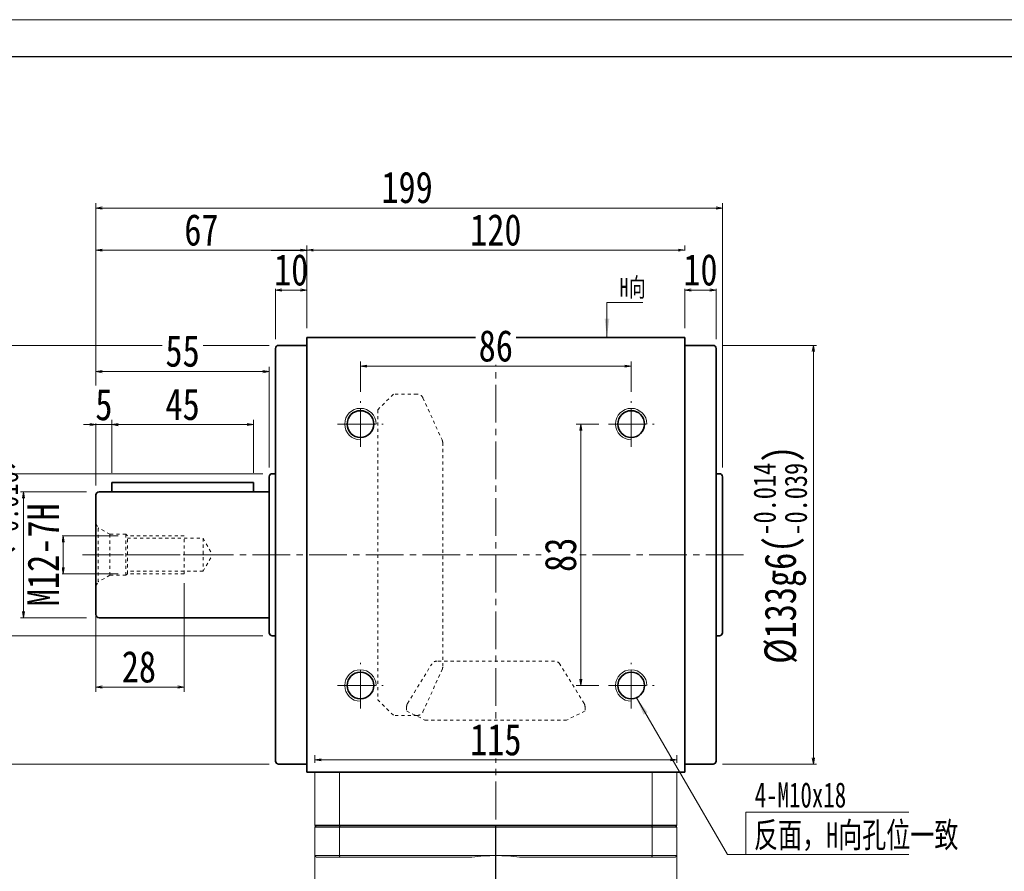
# Model space of a CAD drawing. Header units: millimetres. Extents: x -5 to 990, y 0 to 700.
# Tile 4 of 6: x 153 to 465, y 430 to 700. Entities that reach past the tile are written whole.
import ezdxf

# ---------------------------------------------------------------- set-up
doc = ezdxf.new("R2010")
doc.units = ezdxf.units.MM
for name, pattern in [('CENTER2', [28.575, 19.05, -3.175, 3.175, -3.175]), ('点画线', [18, 12, -2, 2, -2]), ('虚线', [2, 1, -1])]:
    doc.linetypes.add(name, pattern=pattern)
doc.layers.add('3中心线层', color=1, linetype='CENTER2')
for name, color, linetype, lineweight in [('中心线层', 1, '点画线', 18), ('图框_外框线', 7, 'Continuous', 18), ('尺寸线层', 3, 'Continuous', 18), ('粗实线层', 7, 'Continuous', 35)]:
    doc.layers.add(name, color=color, linetype=linetype, lineweight=lineweight)
doc.styles.get("Standard").update_dxf_attribs({"font": 'SimSun.ttf'})
doc.styles.add('宋体', font='SimSun.ttf', dxfattribs={"width": 0.8})
doc.styles.add('标准', font='txt', dxfattribs={"width": 0.667})
doc.dimstyles.new('A水平标注$0', dxfattribs={"dimtxt": 3.5, "dimasz": 2, "dimexe": 1.5, "dimexo": 3, "dimgap": 1.1, "dimtad": 1, "dimtoh": 1, "dimdec": 4, "dimdsep": 46, "dimtxsty": '宋体', "dimblk": 'OPEN', "dimcen": 3, "dimclrd": 3, "dimclre": 3, "dimclrt": 6, "dimadec": 0, "dimazin": 0, "dimtm": 1e-09, "dimtfac": 1, "dimtdec": 4, "dimtix": 1, "dimtmove": 0, "dimatfit": 3, "dimldrblk": 'OPEN', "dimfxl": 1, "dimtfill": 1, "dimtfillclr": 256, "dimlwd": 13, "dimlwe": 13, "dimarcsym": 0})
doc.dimstyles.new('D直径标注φ25', dxfattribs={"dimtxt": 3.5, "dimasz": 2, "dimexe": 1, "dimexo": 3, "dimtad": 1, "dimtoh": 1, "dimdec": 1, "dimdsep": 46, "dimtxsty": '宋体', "dimblk": 'OPEN', "dimcen": 3, "dimclrd": 3, "dimclre": 3, "dimclrt": 130, "dimadec": 0, "dimazin": 0, "dimtm": 1e-09, "dimtfac": 1, "dimtdec": 1, "dimtmove": 0, "dimatfit": 0, "dimldrblk": 'OPEN', "dimfxl": 1, "dimtfill": 1, "dimtfillclr": 256, "dimlwd": 13, "dimlwe": 13, "dimarcsym": 0})
doc.dimstyles.new('螺孔(M8-7H)', dxfattribs={"dimtxt": 3.5, "dimasz": 2, "dimexe": 1.25, "dimexo": 3, "dimtad": 1, "dimtoh": 1, "dimdec": 4, "dimdsep": 46, "dimtxsty": '宋体', "dimblk": 'OPEN', "dimcen": 3, "dimclrd": 3, "dimclre": 3, "dimclrt": 2, "dimadec": 0, "dimazin": 0, "dimtm": 1e-09, "dimtfac": 1, "dimtdec": 4, "dimtmove": 0, "dimatfit": 3, "dimldrblk": 'OPEN', "dimfxl": 1, "dimtfill": 1, "dimtfillclr": 256, "dimlwd": 9, "dimlwe": 9, "dimarcsym": 0})

# ---------------------------------------------------------------- blocks, each defined once
blk = doc.blocks.new('_Open')
at = {"color": 0, "linetype": 'ByBlock', "lineweight": -2}
for p, q in [((-1, 0.17), (0, 0)), ((-1, -0.17), (0, 0)), ((0, 0), (-1, 0))]:
    blk.add_line(p, q, dxfattribs=at)
blk = doc.blocks.new('*D16')
at = {"layer": 'Defpoints', "color": 0, "transparency": 16777216}
for p in [(363.92, 627.1), (243.92, 599.38), (363.92, 599.38)]:
    blk.add_point(p, dxfattribs=at)
at = {"layer": '尺寸线层', "color": 3, "lineweight": 13, "transparency": 16777216}
for p, q in [((243.92, 602.38), (243.92, 628.6)), ((245.92, 627.1), (361.92, 627.1)), ((363.92, 602.38), (363.92, 628.6))]:
    blk.add_line(p, q, dxfattribs=at)
at = {"layer": '尺寸线层', "color": 3, "lineweight": 13, "transparency": 16777216, "xscale": 2, "yscale": 2, "zscale": 2, "rotation": 180}
blk.add_blockref('_Open', (243.92, 627.1), dxfattribs=at)
at = {"layer": '尺寸线层', "color": 3, "lineweight": 13, "transparency": 16777216, "xscale": 2, "yscale": 2, "zscale": 2}
blk.add_blockref('_Open', (363.92, 627.1), dxfattribs=at)
at = {"layer": '尺寸线层', "color": 6, "transparency": 16777216, "insert": (303.92, 633.49), "char_height": 10, "attachment_point": 5, "style": '宋体', "bg_fill": 3, "box_fill_scale": 1.1, "bg_fill_color": 257, "bg_fill_transparency": 0}
blk.add_mtext('120', dxfattribs=at)
blk = doc.blocks.new('*D17')
at = {"layer": 'Defpoints', "color": 0, "transparency": 16777216}
for p in [(233.92, 614.43), (243.92, 599.38), (233.92, 595.88)]:
    blk.add_point(p, dxfattribs=at)
at = {"layer": '尺寸线层', "color": 3, "lineweight": 13, "transparency": 16777216}
for p, q in [((233.92, 598.88), (233.92, 615.93)), ((241.92, 614.43), (235.92, 614.43)), ((243.92, 602.38), (243.92, 615.93))]:
    blk.add_line(p, q, dxfattribs=at)
at = {"layer": '尺寸线层', "color": 3, "lineweight": 13, "transparency": 16777216, "xscale": 2, "yscale": 2, "zscale": 2, "rotation": 180}
blk.add_blockref('_Open', (233.92, 614.43), dxfattribs=at)
at = {"layer": '尺寸线层', "color": 3, "lineweight": 13, "transparency": 16777216, "xscale": 2, "yscale": 2, "zscale": 2}
blk.add_blockref('_Open', (243.92, 614.43), dxfattribs=at)
at = {"layer": '尺寸线层', "color": 6, "transparency": 16777216, "insert": (238.92, 620.81), "char_height": 10, "attachment_point": 5, "style": '宋体', "bg_fill": 3, "box_fill_scale": 1.1, "bg_fill_color": 257, "bg_fill_transparency": 0}
blk.add_mtext('10', dxfattribs=at)
blk = doc.blocks.new('*D18')
at = {"layer": 'Defpoints', "color": 0, "transparency": 16777216}
for p in [(373.92, 614.43), (363.92, 599.38), (373.92, 595.88)]:
    blk.add_point(p, dxfattribs=at)
at = {"layer": '尺寸线层', "color": 3, "lineweight": 13, "transparency": 16777216}
for p, q in [((363.92, 602.38), (363.92, 615.93)), ((365.92, 614.43), (371.92, 614.43)), ((373.92, 598.88), (373.92, 615.93))]:
    blk.add_line(p, q, dxfattribs=at)
at = {"layer": '尺寸线层', "color": 3, "lineweight": 13, "transparency": 16777216, "xscale": 2, "yscale": 2, "zscale": 2, "rotation": 180}
blk.add_blockref('_Open', (363.92, 614.43), dxfattribs=at)
at = {"layer": '尺寸线层', "color": 3, "lineweight": 13, "transparency": 16777216, "xscale": 2, "yscale": 2, "zscale": 2}
blk.add_blockref('_Open', (373.92, 614.43), dxfattribs=at)
at = {"layer": '尺寸线层', "color": 6, "transparency": 16777216, "insert": (368.92, 620.81), "char_height": 10, "attachment_point": 5, "style": '宋体', "bg_fill": 3, "box_fill_scale": 1.1, "bg_fill_color": 257, "bg_fill_transparency": 0}
blk.add_mtext('10', dxfattribs=at)
blk = doc.blocks.new('*D19')
at = {"layer": 'Defpoints', "color": 0}
for p in [(375.92, 640.48), (375.92, 555.13), (176.92, 549.38)]:
    blk.add_point(p, dxfattribs=at)
at = {"layer": '尺寸线层', "color": 3, "lineweight": 13}
for p, q in [((176.92, 552.38), (176.92, 641.98)), ((375.92, 558.13), (375.92, 641.98)), ((178.92, 640.48), (373.92, 640.48))]:
    blk.add_line(p, q, dxfattribs=at)
at = {"layer": '尺寸线层', "color": 3, "lineweight": 13, "xscale": 2, "yscale": 2, "zscale": 2, "rotation": 180}
blk.add_blockref('_Open', (176.92, 640.48), dxfattribs=at)
at = {"layer": '尺寸线层', "color": 3, "lineweight": 13, "xscale": 2, "yscale": 2, "zscale": 2}
blk.add_blockref('_Open', (375.92, 640.48), dxfattribs=at)
at = {"layer": '尺寸线层', "color": 6, "insert": (275.74, 646.98), "char_height": 10, "attachment_point": 5, "style": '宋体', "bg_fill": 3, "box_fill_scale": 1.1, "bg_fill_color": 257, "bg_fill_transparency": 0}
blk.add_mtext('199', dxfattribs=at)
blk = doc.blocks.new('*D20')
at = {"layer": 'Defpoints', "color": 0, "transparency": 16777216}
for p in [(234.92, 596.88), (110.99, 463.88), (234.92, 463.88)]:
    blk.add_point(p, dxfattribs=at)
at = {"layer": '尺寸线层', "color": 3, "lineweight": 13, "transparency": 16777216}
for p, q in [((231.92, 596.88), (109.99, 596.88)), ((110.99, 594.88), (110.99, 465.88)), ((231.92, 463.88), (109.99, 463.88))]:
    blk.add_line(p, q, dxfattribs=at)
at = {"layer": '尺寸线层', "color": 3, "lineweight": 13, "transparency": 16777216, "xscale": 2, "yscale": 2, "zscale": 2}
for p, rotation in [((110.99, 596.88), 89.99999999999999), ((110.99, 463.88), 270)]:
    blk.add_blockref('_Open', p, dxfattribs=dict(at, rotation=rotation))
at = {"layer": '尺寸线层', "color": 130, "transparency": 16777216, "insert": (100.45, 530.38), "char_height": 10, "attachment_point": 5, "rotation": 90, "style": '宋体', "bg_fill": 3, "box_fill_scale": 1.1, "bg_fill_color": 257, "bg_fill_transparency": 0}
blk.add_mtext('{\\A1;\\A1;%%C133g6({\\H0.707107x;\\S-0.014^ -0.039;})}', dxfattribs=at)
blk = doc.blocks.new('*D21')
at = {"layer": 'Defpoints', "color": 0, "transparency": 16777216}
for p in [(176.92, 550.38), (176.92, 510.38)]:
    blk.add_point(p, dxfattribs=at)
at = {"layer": '尺寸线层', "color": 3, "lineweight": 13, "transparency": 16777216}
for p, q in [((173.92, 550.38), (152.91, 550.38)), ((153.91, 512.38), (153.91, 548.38)), ((173.92, 510.38), (152.91, 510.38))]:
    blk.add_line(p, q, dxfattribs=at)
at = {"layer": '尺寸线层', "color": 3, "lineweight": 13, "transparency": 16777216, "xscale": 2, "yscale": 2, "zscale": 2}
for p, rotation in [((153.91, 550.38), 90), ((153.91, 510.38), 270)]:
    blk.add_blockref('_Open', p, dxfattribs=dict(at, rotation=rotation))
at = {"layer": '尺寸线层', "color": 130, "transparency": 16777216, "insert": (143.7, 530.38), "char_height": 10, "attachment_point": 5, "rotation": 90, "style": '宋体', "bg_fill": 3, "box_fill_scale": 1.1, "bg_fill_color": 257, "bg_fill_transparency": 0}
blk.add_mtext('{\\A1;\\A1;%%C40h6({\\H0.707107x;\\S 0^ -0.016;})}', dxfattribs=at)
at = {"layer": 'Defpoints', "color": 0, "transparency": 16777216}
blk.add_point((153.91, 550.38), dxfattribs=at)
blk = doc.blocks.new('*D22')
at = {"layer": 'Defpoints', "color": 0}
for p in [(130.74, 556.13), (232.92, 556.13), (232.92, 504.63)]:
    blk.add_point(p, dxfattribs=at)
at = {"layer": '尺寸线层', "color": 3, "lineweight": 13}
for p, q in [((229.92, 556.13), (129.74, 556.13)), ((130.74, 506.63), (130.74, 554.13)), ((229.92, 504.63), (129.74, 504.63))]:
    blk.add_line(p, q, dxfattribs=at)
at = {"layer": '尺寸线层', "color": 3, "lineweight": 13, "xscale": 2, "yscale": 2, "zscale": 2}
for p, rotation in [((130.74, 556.13), 90), ((130.74, 504.63), 270)]:
    blk.add_blockref('_Open', p, dxfattribs=dict(at, rotation=rotation))
at = {"layer": '尺寸线层', "color": 130, "insert": (124.02, 530.38), "char_height": 10, "attachment_point": 5, "rotation": 90, "style": '宋体', "bg_fill": 3, "box_fill_scale": 1.1, "bg_fill_color": 257, "bg_fill_transparency": 0}
blk.add_mtext('φ51.5', dxfattribs=at)
blk = doc.blocks.new('*D23')
at = {"layer": 'Defpoints', "color": 0, "transparency": 16777216}
for p in [(372.92, 596.88), (372.92, 463.88), (404.78, 463.88)]:
    blk.add_point(p, dxfattribs=at)
at = {"layer": '尺寸线层', "color": 3, "lineweight": 13, "transparency": 16777216}
for p, q in [((375.92, 596.88), (405.78, 596.88)), ((404.78, 594.88), (404.78, 465.88)), ((375.92, 463.88), (405.78, 463.88))]:
    blk.add_line(p, q, dxfattribs=at)
at = {"layer": '尺寸线层', "color": 3, "lineweight": 13, "transparency": 16777216, "xscale": 2, "yscale": 2, "zscale": 2}
for p, rotation in [((404.78, 596.88), 90), ((404.78, 463.88), 270)]:
    blk.add_blockref('_Open', p, dxfattribs=dict(at, rotation=rotation))
at = {"layer": '尺寸线层', "color": 130, "transparency": 16777216, "insert": (394.24, 530.38), "char_height": 10, "attachment_point": 5, "rotation": 90, "style": '宋体', "bg_fill": 3, "box_fill_scale": 1.1, "bg_fill_color": 257, "bg_fill_transparency": 0}
blk.add_mtext('{\\A1;\\A1;%%C133g6({\\H0.707107x;\\S-0.014^ -0.039;})}', dxfattribs=at)
blk = doc.blocks.new('*D25')
at = {"layer": 'Defpoints', "color": 0, "transparency": 16777216}
for p in [(260.92, 590.28), (260.92, 579.13), (346.92, 579.13)]:
    blk.add_point(p, dxfattribs=at)
at = {"layer": '尺寸线层', "color": 3, "lineweight": 13, "transparency": 16777216}
for p, q in [((260.92, 582.13), (260.92, 591.78)), ((346.92, 582.13), (346.92, 591.78)), ((344.92, 590.28), (262.92, 590.28))]:
    blk.add_line(p, q, dxfattribs=at)
at = {"layer": '尺寸线层', "color": 3, "lineweight": 13, "transparency": 16777216, "xscale": 2, "yscale": 2, "zscale": 2, "rotation": 180}
blk.add_blockref('_Open', (260.92, 590.28), dxfattribs=at)
at = {"layer": '尺寸线层', "color": 3, "lineweight": 13, "transparency": 16777216, "xscale": 2, "yscale": 2, "zscale": 2}
blk.add_blockref('_Open', (346.92, 590.28), dxfattribs=at)
at = {"layer": '尺寸线层', "color": 6, "transparency": 16777216, "insert": (303.92, 596.67), "char_height": 10, "attachment_point": 5, "style": '宋体', "bg_fill": 3, "box_fill_scale": 1.1, "bg_fill_color": 257, "bg_fill_transparency": 0}
blk.add_mtext('86', dxfattribs=at)
blk = doc.blocks.new('*X5')
at = {"layer": '尺寸线层', "linetype": 'Continuous'}
blk.add_hatch(color=0, dxfattribs=at).paths.add_polyline_path([(-1.02, -11.08), (-1.77, -5.08), (-0.27, -5.08)], flags=0)
at = {"layer": '尺寸线层', "color": 0, "linetype": 'Continuous'}
blk.add_line((-1.02, -11.08), (-1.02, 0), dxfattribs=at)
at = {"layer": '尺寸线层', "color": 0}
for p, q in [((-1.02, 0), (0, 0)), ((0, 0), (10.33, 0)), ((0, 0), (0, 0))]:
    blk.add_line(p, q, dxfattribs=at)
at = {"layer": '尺寸线层', "color": 0, "insert": (3, 1.2), "char_height": 6, "width": 14.6581, "attachment_point": 7, "line_spacing_factor": 1.15057, "style": '标准'}
blk.add_mtext('\\T1.1;H向', dxfattribs=at)
blk = doc.blocks.new('*D26')
at = {"layer": 'Defpoints', "color": 0, "transparency": 16777216}
for p in [(176.92, 627.1), (243.92, 599.38), (176.92, 549.38)]:
    blk.add_point(p, dxfattribs=at)
at = {"layer": '尺寸线层', "color": 3, "lineweight": 13, "transparency": 16777216}
for p, q in [((176.92, 552.38), (176.92, 628.6)), ((241.92, 627.1), (178.92, 627.1)), ((243.92, 602.38), (243.92, 628.6))]:
    blk.add_line(p, q, dxfattribs=at)
at = {"layer": '尺寸线层', "color": 3, "lineweight": 13, "transparency": 16777216, "xscale": 2, "yscale": 2, "zscale": 2, "rotation": 180}
blk.add_blockref('_Open', (176.92, 627.1), dxfattribs=at)
at = {"layer": '尺寸线层', "color": 3, "lineweight": 13, "transparency": 16777216, "xscale": 2, "yscale": 2, "zscale": 2}
blk.add_blockref('_Open', (243.92, 627.1), dxfattribs=at)
at = {"layer": '尺寸线层', "color": 6, "transparency": 16777216, "insert": (210.42, 633.49), "char_height": 10, "attachment_point": 5, "style": '宋体', "bg_fill": 3, "box_fill_scale": 1.1, "bg_fill_color": 257, "bg_fill_transparency": 0}
blk.add_mtext('67', dxfattribs=at)
blk = doc.blocks.new('*D27')
at = {"layer": 'Defpoints', "color": 0, "transparency": 16777216}
for p in [(339.67, 571.88), (330.9, 488.88), (339.67, 488.88)]:
    blk.add_point(p, dxfattribs=at)
at = {"layer": '尺寸线层', "color": 3, "lineweight": 13, "transparency": 16777216}
for p, q in [((336.67, 571.88), (329.4, 571.88)), ((330.9, 569.88), (330.9, 490.88)), ((336.67, 488.88), (329.4, 488.88))]:
    blk.add_line(p, q, dxfattribs=at)
at = {"layer": '尺寸线层', "color": 3, "lineweight": 13, "transparency": 16777216, "xscale": 2, "yscale": 2, "zscale": 2}
for p, rotation in [((330.9, 571.88), 90), ((330.9, 488.88), 270)]:
    blk.add_blockref('_Open', p, dxfattribs=dict(at, rotation=rotation))
at = {"layer": '尺寸线层', "color": 6, "transparency": 16777216, "insert": (324.51, 530.38), "char_height": 10, "attachment_point": 5, "rotation": 90, "style": '宋体', "bg_fill": 3, "box_fill_scale": 1.1, "bg_fill_color": 257, "bg_fill_transparency": 0}
blk.add_mtext('83', dxfattribs=at)
blk = doc.blocks.new('*D28')
at = {"layer": 'Defpoints', "color": 0}
for p in [(231.92, 588.53), (231.92, 555.13), (176.92, 549.38)]:
    blk.add_point(p, dxfattribs=at)
at = {"layer": '尺寸线层', "color": 3, "lineweight": 13}
for p, q in [((176.92, 552.38), (176.92, 590.03)), ((178.92, 588.53), (229.92, 588.53)), ((231.92, 558.13), (231.92, 590.03))]:
    blk.add_line(p, q, dxfattribs=at)
at = {"layer": '尺寸线层', "color": 3, "lineweight": 13, "xscale": 2, "yscale": 2, "zscale": 2}
for p, rotation in [((176.92, 588.53), 179.9999999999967), ((231.92, 588.53), 359.9999999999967)]:
    blk.add_blockref('_Open', p, dxfattribs=dict(at, rotation=rotation))
at = {"layer": '尺寸线层', "color": 6, "insert": (204.42, 595.03), "char_height": 10, "attachment_point": 5, "style": '宋体', "bg_fill": 3, "box_fill_scale": 1.1, "bg_fill_color": 257, "bg_fill_transparency": 0}
blk.add_mtext('55', dxfattribs=at)
blk = doc.blocks.new('*D29')
at = {"layer": 'Defpoints', "color": 0, "transparency": 16777216}
for p in [(181.92, 571.7), (181.92, 553.38), (176.92, 549.38)]:
    blk.add_point(p, dxfattribs=at)
at = {"layer": '尺寸线层', "color": 3, "lineweight": 13, "transparency": 16777216}
for p, q in [((176.92, 552.38), (176.92, 573.2)), ((181.92, 556.38), (181.92, 573.2)), ((174.92, 571.7), (172.92, 571.7)), ((176.92, 571.7), (181.92, 571.7)), ((183.92, 571.7), (185.92, 571.7))]:
    blk.add_line(p, q, dxfattribs=at)
at = {"layer": '尺寸线层', "color": 3, "lineweight": 13, "transparency": 16777216, "xscale": 2, "yscale": 2, "zscale": 2}
blk.add_blockref('_Open', (176.92, 571.7), dxfattribs=at)
at = {"layer": '尺寸线层', "color": 3, "lineweight": 13, "transparency": 16777216, "xscale": 2, "yscale": 2, "zscale": 2, "rotation": 180}
blk.add_blockref('_Open', (181.92, 571.7), dxfattribs=at)
at = {"layer": '尺寸线层', "color": 6, "transparency": 16777216, "insert": (179.42, 578.03), "char_height": 10, "attachment_point": 5, "style": '宋体', "bg_fill": 3, "box_fill_scale": 1.1, "bg_fill_color": 257, "bg_fill_transparency": 0}
blk.add_mtext('5', dxfattribs=at)
blk = doc.blocks.new('*D30')
at = {"layer": 'Defpoints', "color": 0, "transparency": 16777216}
for p in [(226.92, 571.77), (181.92, 553.38), (226.92, 553.38)]:
    blk.add_point(p, dxfattribs=at)
at = {"layer": '尺寸线层', "color": 3, "lineweight": 13, "transparency": 16777216}
for p, q in [((181.92, 556.38), (181.92, 573.27)), ((226.92, 556.38), (226.92, 573.27)), ((183.92, 571.77), (224.92, 571.77))]:
    blk.add_line(p, q, dxfattribs=at)
at = {"layer": '尺寸线层', "color": 3, "lineweight": 13, "transparency": 16777216, "xscale": 2, "yscale": 2, "zscale": 2, "rotation": 180}
blk.add_blockref('_Open', (181.92, 571.77), dxfattribs=at)
at = {"layer": '尺寸线层', "color": 3, "lineweight": 13, "transparency": 16777216, "xscale": 2, "yscale": 2, "zscale": 2}
blk.add_blockref('_Open', (226.92, 571.77), dxfattribs=at)
at = {"layer": '尺寸线层', "color": 6, "transparency": 16777216, "insert": (204.42, 578.1), "char_height": 10, "attachment_point": 5, "style": '宋体', "bg_fill": 3, "box_fill_scale": 1.1, "bg_fill_color": 257, "bg_fill_transparency": 0}
blk.add_mtext('45', dxfattribs=at)
blk = doc.blocks.new('*D31')
at = {"layer": 'Defpoints', "color": 0, "transparency": 16777216}
for p in [(186.92, 536.38), (166.5, 524.38), (186.92, 524.38)]:
    blk.add_point(p, dxfattribs=at)
at = {"layer": '尺寸线层', "color": 3, "lineweight": 9, "transparency": 16777216}
for p, q in [((183.92, 536.38), (165.25, 536.38)), ((166.5, 534.38), (166.5, 526.38)), ((183.92, 524.38), (165.25, 524.38))]:
    blk.add_line(p, q, dxfattribs=at)
at = {"layer": '尺寸线层', "color": 3, "lineweight": 9, "transparency": 16777216, "xscale": 2, "yscale": 2, "zscale": 2}
for p, rotation in [((166.5, 536.38), 90), ((166.5, 524.38), 270)]:
    blk.add_blockref('_Open', p, dxfattribs=dict(at, rotation=rotation))
at = {"layer": '尺寸线层', "color": 2, "transparency": 16777216, "insert": (160.14, 530.38), "char_height": 10, "attachment_point": 5, "rotation": 90, "style": '宋体', "bg_fill": 3, "box_fill_scale": 1.1, "bg_fill_color": 257, "bg_fill_transparency": 0}
blk.add_mtext('M12-7H', dxfattribs=at)
blk = doc.blocks.new('M12螺纹中心孔_3')
at = {"layer": '中心线层', "linetype": '点画线', "lineweight": 18}
blk.add_line((40.79, 0), (-3.25, 0), dxfattribs=at)
at = {"layer": '粗实线层', "color": 6, "linetype": '虚线', "lineweight": 18}
for p, q in [((0, -9.9), (0, 9.9)), ((0, 9.9), (0.74, 8.61)), ((4.4, 6.5), (0.74, 8.61)), ((0.74, -8.61), (0.74, 8.61)), ((9.5, 6.5), (4.4, 6.5)), ((4.4, -6.5), (4.4, 6.5)), ((10, 6), (9.5, 6.5)), ((9.5, -6.5), (9.5, 6.5)), ((28, 6), (10, 6)), ((10, -6), (10, 6)), ((10, 5.25), (34, 5.25)), ((28, -6), (28, 6)), ((34, 5.25), (34, -5.25)), ((34, 5.25), (37.03, 0)), ((34, -5.25), (37.03, 0)), ((10, -6), (9.5, -6.5)), ((34, -5.25), (10, -5.25)), ((28, -6), (10, -6)), ((0, -9.9), (0.74, -8.61)), ((4.4, -6.5), (0.74, -8.61)), ((9.5, -6.5), (4.4, -6.5))]:
    blk.add_line(p, q, dxfattribs=at)
blk = doc.blocks.new('*D32')
at = {"layer": 'Defpoints', "color": 0, "transparency": 16777216}
for p in [(204.92, 524.38), (176.92, 517.38), (204.92, 488.38)]:
    blk.add_point(p, dxfattribs=at)
at = {"layer": '尺寸线层', "color": 3, "lineweight": 13, "transparency": 16777216}
for p, q in [((204.92, 521.38), (204.92, 486.88)), ((176.92, 514.38), (176.92, 486.88)), ((178.92, 488.38), (202.92, 488.38))]:
    blk.add_line(p, q, dxfattribs=at)
at = {"layer": '尺寸线层', "color": 3, "lineweight": 13, "transparency": 16777216, "xscale": 2, "yscale": 2, "zscale": 2, "rotation": 180}
blk.add_blockref('_Open', (176.92, 488.38), dxfattribs=at)
at = {"layer": '尺寸线层', "color": 3, "lineweight": 13, "transparency": 16777216, "xscale": 2, "yscale": 2, "zscale": 2}
blk.add_blockref('_Open', (204.92, 488.38), dxfattribs=at)
at = {"layer": '尺寸线层', "color": 6, "transparency": 16777216, "insert": (190.56, 494.77), "char_height": 10, "attachment_point": 5, "style": '宋体', "bg_fill": 3, "box_fill_scale": 1.1, "bg_fill_color": 257, "bg_fill_transparency": 0}
blk.add_mtext('28', dxfattribs=at)
blk = doc.blocks.new('*D8')
at = {"layer": 'Defpoints', "color": 0, "transparency": 16777216}
for p in [(361.42, 465.27), (246.42, 461.28), (361.42, 461.28)]:
    blk.add_point(p, dxfattribs=at)
at = {"layer": '尺寸线层', "color": 3, "lineweight": 13, "transparency": 16777216}
for p, q in [((246.42, 464.28), (246.42, 466.77)), ((361.42, 464.28), (361.42, 466.77)), ((248.42, 465.27), (359.42, 465.27))]:
    blk.add_line(p, q, dxfattribs=at)
at = {"layer": '尺寸线层', "color": 3, "lineweight": 13, "transparency": 16777216, "xscale": 2, "yscale": 2, "zscale": 2, "rotation": 180}
blk.add_blockref('_Open', (246.42, 465.27), dxfattribs=at)
at = {"layer": '尺寸线层', "color": 3, "lineweight": 13, "transparency": 16777216, "xscale": 2, "yscale": 2, "zscale": 2}
blk.add_blockref('_Open', (361.42, 465.27), dxfattribs=at)
at = {"layer": '尺寸线层', "color": 6, "transparency": 16777216, "insert": (303.92, 471.63), "char_height": 10, "attachment_point": 5, "style": '宋体', "bg_fill": 3, "box_fill_scale": 1.1, "bg_fill_color": 257, "bg_fill_transparency": 0}
blk.add_mtext('115', dxfattribs=at)

msp = doc.modelspace()

# ---------------------------------------------------------------- hatches: boundary and pattern name
at = {"layer": '尺寸线层', "linetype": 'Continuous'}
msp.add_hatch(color=0, dxfattribs=at).paths.add_polyline_path([(348.45009, 485.18127), (352.11784, 480.37398), (350.82165, 479.61906)], flags=0)

# ---------------------------------------------------------------- linework, layer by layer
at = {"color": 7, "linetype": 'Continuous', "lineweight": 15}
for p, q in [((243.92188, 461.37784), (244.92188, 461.37784)), ((246.42188, 461.27668), (246.42188, 444.37784)), ((254.2253, 444.37784), (254.2253, 461.27668)), ((353.61846, 461.27668), (353.61846, 444.37784)), ((361.42188, 444.37784), (361.42188, 461.27668)), ((254.41178, 444.37784), (246.92188, 444.37784)), ((353.43198, 444.37784), (254.41178, 444.37784)), ((360.92188, 444.37784), (353.43198, 444.37784)), ((246.42188, 443.87784), (254.2253, 443.87784)), ((246.42188, 443.87784), (246.42188, 434.87784)), ((254.2253, 443.87784), (353.61846, 443.87784)), ((254.2253, 434.87784), (254.2253, 443.87784)), ((353.61846, 443.87784), (353.61846, 434.87784)), ((353.61846, 443.87784), (361.42188, 443.87784)), ((361.42188, 434.87784), (361.42188, 443.87784)), ((254.2253, 434.87784), (246.42188, 434.87784)), ((303.92188, 434.87784), (254.2253, 434.87784)), ((353.61846, 434.87784), (303.92188, 434.87784)), ((361.42188, 434.87784), (353.61846, 434.87784)), ((246.92188, 434.37784), (254.41178, 434.37784)), ((254.41178, 434.37784), (296.35551, 434.37784)), ((311.48825, 434.37784), (353.43198, 434.37784)), ((353.43198, 434.37784), (360.92188, 434.37784))]:
    msp.add_line(p, q, dxfattribs=at)
for centre, radius, start, end in [((260.92188, 571.87784), 5, 0, 270), ((346.92188, 571.87784), 5, 0, 270), ((260.92188, 488.87784), 5, 0, 270), ((346.92188, 488.87784), 5, 0, 270), ((303.92188, 377.37784), 57.5, 90, 97.5614297), ((303.92188, 377.37784), 57.5, 82.4385703, 90)]:
    msp.add_arc(centre, radius, start, end, dxfattribs=at)
for points in [[(246.42188, 443.87784), (246.92188, 444.37784)], [(254.2253, 443.87784), (254.41178, 444.37784)], [(353.61846, 443.87784), (353.43198, 444.37784)], [(360.92188, 444.37784), (361.42188, 443.87784)], [(246.42188, 400.87784), (246.42188, 434.87784)], [(246.42188, 434.87784), (246.92188, 434.37784)], [(254.2253, 434.87784), (254.41178, 434.37784)], [(353.61846, 434.87784), (353.43198, 434.37784)], [(360.92188, 434.37784), (361.42188, 434.87784)], [(361.42188, 434.87784), (361.42188, 400.87784)]]:
    msp.add_open_spline(points, degree=1, dxfattribs=at)
at = {"layer": '3中心线层'}
msp.add_line((303.92188, 310.76115), (303.92188, 444.37784), dxfattribs=at)
at = {"layer": '中心线层'}
for p, q in [((303.92188, 602.37784), (303.92188, 444.37784)), ((260.92188, 564.62784), (260.92188, 579.12784)), ((346.92188, 564.62784), (346.92188, 579.12784)), ((253.67188, 571.87784), (268.17188, 571.87784)), ((339.67188, 571.87784), (354.17188, 571.87784)), ((172.64161, 530.37784), (384.37387, 530.37784)), ((260.92188, 481.62784), (260.92188, 496.12784)), ((346.92188, 481.62784), (346.92188, 496.12784)), ((253.67188, 488.87784), (268.17188, 488.87784)), ((339.67188, 488.87784), (354.17188, 488.87784))]:
    msp.add_line(p, q, dxfattribs=at)
at = {"layer": '尺寸线层', "color": 0}
for p, q in [((383.3447, 448.66755), (435.13448, 448.66755)), ((383.3447, 435.24603), (383.3447, 448.66755)), ((377.53291, 435.24603), (383.3447, 435.24603)), ((383.3447, 435.24603), (435.13448, 435.24603))]:
    msp.add_line(p, q, dxfattribs=at)
at = {"layer": '粗实线层'}
for p, q in [((243.92188, 599.37784), (363.92188, 599.37784)), ((243.92188, 599.37784), (243.92188, 461.37784)), ((363.92188, 461.37784), (363.92188, 599.37784)), ((233.92188, 464.87784), (233.92188, 595.87784)), ((234.92188, 596.87784), (243.92188, 596.87784)), ((363.92188, 596.87784), (372.92188, 596.87784)), ((373.92188, 595.87784), (373.92188, 464.87784)), ((231.92188, 505.62784), (231.92188, 555.12784)), ((232.92188, 556.12784), (233.92188, 556.12784)), ((233.92188, 504.62784), (232.92188, 504.62784)), ((243.92188, 463.87784), (234.92188, 463.87784)), ((372.92188, 463.87784), (363.92188, 463.87784)), ((363.92188, 461.37784), (243.92188, 461.37784)), ((361.42188, 444.37784), (246.42188, 444.37784))]:
    msp.add_line(p, q, dxfattribs=at)
at = {"layer": '粗实线层', "color": 6, "linetype": '虚线', "lineweight": 18}
for p, q in [((275.88812, 483.19167), (283.57281, 495.69111)), ((322.56719, 496.64363), (285.27657, 496.64363)), ((331.95564, 483.19167), (324.27095, 495.69111)), ((280.7518, 480.53633), (286.86869, 493.91733)), ((266.42188, 484.36784), (271.42188, 479.36784)), ((275.59188, 482.1442), (275.59188, 480.79653)), ((332.25188, 482.1442), (332.25188, 480.79653)), ((278.93285, 479.36784), (271.42188, 479.36784)), ((275.59188, 480.79653), (281.42188, 477.88133)), ((332.25188, 480.79653), (326.42188, 477.88133)), ((281.42188, 477.88133), (326.42188, 477.88133))]:
    msp.add_line(p, q, dxfattribs=at)
at = {"layer": '粗实线层'}
for centre in [(260.92188, 571.87784), (346.92188, 571.87784), (260.92188, 488.87784), (346.92188, 488.87784)]:
    msp.add_circle(centre, 4.25, dxfattribs=at)
for centre, start, end in [((234.92188, 595.87784), 90, 180), ((372.92188, 595.87784), 0, 90), ((232.92188, 555.12784), 90, 180), ((232.92188, 505.62784), 180, 270), ((234.92188, 464.87784), 180, 270), ((372.92188, 464.87784), 270, 360)]:
    msp.add_arc(centre, 1, start, end, dxfattribs=at)
at = {"layer": '粗实线层', "color": 6, "linetype": '虚线', "lineweight": 18}
for centre, start, end in [((285.27657, 494.64363), 90, 148.4166667), ((285.04973, 494.74884), 335.4333333, 0), ((322.56719, 494.64363), 31.5833333, 90), ((277.59188, 482.1442), 148.4166667, 180), ((330.25188, 482.1442), 0, 31.5833333), ((278.93285, 481.36784), 270, 335.4333333)]:
    msp.add_arc(centre, 2, start, end, dxfattribs=at)

# ---------------------------------------------------------------- texts
at = {"layer": '尺寸线层', "color": 0, "width": 0.7}
msp.add_text('反面，H向孔位一致', height=8, dxfattribs=at).set_placement((385.93306, 437.44032))

# ---------------------------------------------------------------- next in the draw order: dimensions: what is measured, and where the dimension line sits
at = {"layer": '尺寸线层'}
dim = msp.add_linear_dim(base=(363.92188, 627.10235), p1=(243.92188, 599.37784), p2=(363.92188, 599.37784), dimstyle='A水平标注$0', override={"dimtxt": 10, "dimgap": 1.5, "dimblk": 'Open', "dimtfill": 1, "dimtfillclr": 256}, dxfattribs=at)
dim.commit()
dim.dimension.update_dxf_attribs({"geometry": '*D16', "text_midpoint": (303.92188, 627.10235), "dimtype": 160})

# ---------------------------------------------------------------- next in the draw order: dimensions: what is measured, and where the dimension line sits
for base, p1, p2, picture, middle in [((233.92188, 614.42576), (243.92188, 599.37784), (233.92188, 595.87784), '*D17', (238.92188, 614.42576)), ((373.92188, 614.42576), (363.92188, 599.37784), (373.92188, 595.87784), '*D18', (368.92188, 614.42576))]:
    dim = msp.add_linear_dim(base=base, p1=p1, p2=p2, dimstyle='A水平标注$0', override={"dimtxt": 10, "dimgap": 1.5, "dimblk": 'Open', "dimtfill": 1, "dimtfillclr": 256}, dxfattribs=at)
    dim.commit()
    dim.dimension.update_dxf_attribs({"geometry": picture, "text_midpoint": middle, "dimtype": 160})

# ---------------------------------------------------------------- next in the draw order: dimensions: what is measured, and where the dimension line sits
dim = msp.add_linear_dim(base=(375.92188, 640.48068), p1=(176.92188, 549.37784), p2=(375.92188, 555.12784), dimstyle='A水平标注$0', override={"dimtxt": 10, "dimgap": 1.5, "dimblk": 'Open', "dimtfill": 1, "dimtfillclr": 256}, dxfattribs=at)
dim.commit()
dim.dimension.update_dxf_attribs({"geometry": '*D19', "text_midpoint": (275.74088, 640.48068), "dimtype": 160})

# ---------------------------------------------------------------- next in the draw order: linework, layer by layer
at = {"layer": '粗实线层', "color": 6, "linetype": '虚线', "lineweight": 18}
for p, q in [((266.42188, 576.38784), (266.42188, 484.36784)), ((287.04973, 566.00684), (287.04973, 494.74884))]:
    msp.add_line(p, q, dxfattribs=at)
msp.add_arc((285.04973, 566.00684), 2, 0, 24.5666667, dxfattribs=at)

# ---------------------------------------------------------------- next in the draw order: dimensions: what is measured, and where the dimension line sits
at = {"layer": '尺寸线层'}
for base, p1, p2, picture, middle in [((110.99102, 463.87784), (234.92188, 596.87784), (234.92188, 463.87784), '*D20', (110.99102, 530.37784)), ((404.7844, 463.87784), (372.92188, 596.87784), (372.92188, 463.87784), '*D23', (404.7844, 530.37784))]:
    dim = msp.add_linear_dim(base=base, p1=p1, p2=p2, angle=270, text='{\\A1;\\A1;%%C133g6({\\H0.707107x;\\S-0.014^ -0.039;})}', dimstyle='D直径标注φ25', override={"dimtxt": 10, "dimgap": 1.5, "dimpost": 'φ<>', "dimtp": -0.014, "dimtm": 0.039, "dimtdec": 3, "dimtzin": 8}, dxfattribs=at)
    dim.commit()
    dim.dimension.update_dxf_attribs({"geometry": picture, "text_midpoint": middle, "dimtype": 160})
dim = msp.add_linear_dim(base=(260.92188, 590.28317), p1=(346.92188, 579.12784), p2=(260.92188, 579.12784), dimstyle='A水平标注$0', override={"dimtxt": 10, "dimgap": 1.5, "dimblk": 'Open', "dimtfill": 1, "dimtfillclr": 256}, dxfattribs=at)
dim.commit()
dim.dimension.update_dxf_attribs({"geometry": '*D25', "text_midpoint": (303.92188, 590.28317), "dimtype": 160})
dim = msp.add_linear_dim(base=(330.89601, 488.87784), p1=(339.67188, 571.87784), p2=(339.67188, 488.87784), angle=270, dimstyle='A水平标注$0', override={"dimtxt": 10, "dimgap": 1.5, "dimblk": 'Open', "dimtfill": 1, "dimtfillclr": 256}, dxfattribs=at)
dim.commit()
dim.dimension.update_dxf_attribs({"geometry": '*D27', "text_midpoint": (330.89601, 530.37784), "dimtype": 160})

# ---------------------------------------------------------------- next in the draw order: linework, layer by layer
at = {"layer": '尺寸线层', "color": 0, "linetype": 'Continuous'}
msp.add_line((348.45009, 485.18127), (377.53291, 435.24603), dxfattribs=at)
at = {"layer": '粗实线层', "color": 6, "linetype": '虚线', "lineweight": 18}
for p, q in [((266.42188, 576.38784), (271.42188, 581.38784)), ((278.93285, 581.38784), (271.42188, 581.38784)), ((280.7518, 580.21934), (286.86869, 566.83834))]:
    msp.add_line(p, q, dxfattribs=at)
at = {"layer": '粗实线层'}
for p, q in [((374.92188, 556.12784), (373.92188, 556.12784)), ((374.92188, 556.12784), (373.92188, 556.12784)), ((375.92188, 505.62784), (375.92188, 555.12784)), ((375.92188, 505.62784), (375.92188, 555.12784)), ((373.92188, 504.62784), (374.92188, 504.62784)), ((373.92188, 504.62784), (374.92188, 504.62784))]:
    msp.add_line(p, q, dxfattribs=at)
at = {"layer": '粗实线层', "color": 6, "linetype": '虚线', "lineweight": 18}
msp.add_arc((278.93285, 579.38784), 2, 24.5666667, 90, dxfattribs=at)
at = {"layer": '粗实线层'}
for centre, start, end in [((374.92188, 555.12784), 0, 90), ((374.92188, 555.12784), 0, 90), ((374.92188, 505.62784), 270, 359.9999999), ((374.92188, 505.62784), 270, 359.9999999)]:
    msp.add_arc(centre, 1, start, end, dxfattribs=at)

# ---------------------------------------------------------------- next in the draw order: block references
at = {"layer": '尺寸线层'}
msp.add_blockref('*X5', (340.25378, 610.4582), dxfattribs=at)

# ---------------------------------------------------------------- next in the draw order: texts
at = {"layer": '尺寸线层', "color": 0, "style": '标准', "width": 0.667}
msp.add_text('4-M10x18', height=8, dxfattribs=at).set_placement((386.16175, 450.14602))

# ---------------------------------------------------------------- next in the draw order: dimensions: what is measured, and where the dimension line sits
at = {"layer": '尺寸线层'}
dim = msp.add_linear_dim(base=(153.9096, 550.37784), p1=(176.92188, 510.37784), p2=(176.92188, 550.37784), angle=90, text='{\\A1;\\A1;%%C40h6({\\H0.707107x;\\S 0^ -0.016;})}', dimstyle='D直径标注φ25', override={"dimtxt": 10, "dimgap": 1.5, "dimpost": 'φ<>', "dimtp": 0, "dimtm": 0.016, "dimtdec": 3, "dimtzin": 8}, dxfattribs=at)
dim.commit()
dim.dimension.update_dxf_attribs({"geometry": '*D21', "text_midpoint": (153.9096, 530.37784), "dimtype": 160})

# ---------------------------------------------------------------- next in the draw order: dimensions: what is measured, and where the dimension line sits
dim = msp.add_linear_dim(base=(130.74168, 556.12784), p1=(232.92188, 504.62784), p2=(232.92188, 556.12784), angle=90, dimstyle='D直径标注φ25', override={"dimtxt": 10, "dimgap": 1.5, "dimpost": 'φ<>'}, dxfattribs=at)
dim.commit()
dim.dimension.update_dxf_attribs({"geometry": '*D22', "text_midpoint": (130.74168, 530.37784), "dimtype": 160})

# ---------------------------------------------------------------- next in the draw order: linework, layer by layer
at = {"layer": '粗实线层'}
msp.add_line((177.92188, 510.37784), (231.92188, 510.37784), dxfattribs=at)
msp.add_arc((177.92188, 511.37784), 1, 180, 270, dxfattribs=at)

# ---------------------------------------------------------------- next in the draw order: dimensions: what is measured, and where the dimension line sits
at = {"layer": '尺寸线层'}
dim = msp.add_linear_dim(base=(176.92188, 627.10235), p1=(243.92188, 599.37784), p2=(176.92188, 549.37784), dimstyle='A水平标注$0', override={"dimtxt": 10, "dimgap": 1.5, "dimblk": 'Open', "dimtfill": 1, "dimtfillclr": 256}, dxfattribs=at)
dim.commit()
dim.dimension.update_dxf_attribs({"geometry": '*D26', "text_midpoint": (210.42188, 627.10235), "dimtype": 160})

# ---------------------------------------------------------------- next in the draw order: linework, layer by layer
at = {"layer": '粗实线层'}
for p, q in [((181.92188, 553.37784), (181.92188, 550.37784)), ((181.92188, 553.37784), (226.92188, 553.37784)), ((226.92188, 553.37784), (226.92188, 550.37784)), ((176.92188, 549.37784), (176.92188, 511.37784)), ((231.92188, 550.37784), (177.92188, 550.37784))]:
    msp.add_line(p, q, dxfattribs=at)
msp.add_arc((177.92188, 549.37784), 1, 89.9999999, 179.9999999, dxfattribs=at)

# ---------------------------------------------------------------- next in the draw order: dimensions: what is measured, and where the dimension line sits
at = {"layer": '尺寸线层'}
dim = msp.add_linear_dim(base=(231.92188, 588.53001), p1=(176.92188, 549.37784), p2=(231.92188, 555.12784), dimstyle='A水平标注$0', override={"dimtxt": 10, "dimgap": 1.5, "dimblk": 'Open', "dimtfill": 1, "dimtfillclr": 256}, dxfattribs=at)
dim.commit()
dim.dimension.update_dxf_attribs({"geometry": '*D28', "text_midpoint": (204.42188, 588.53001), "dimtype": 160})

# ---------------------------------------------------------------- next in the draw order: dimensions: what is measured, and where the dimension line sits
dim = msp.add_linear_dim(base=(181.92188, 571.70251), p1=(176.92188, 549.37784), p2=(181.92188, 553.37784), dimstyle='A水平标注$0', override={"dimtxt": 10, "dimgap": 1.5, "dimblk": 'Open', "dimtfill": 1, "dimtfillclr": 256}, dxfattribs=at)
dim.commit()
dim.dimension.update_dxf_attribs({"geometry": '*D29', "text_midpoint": (179.42188, 571.70251), "dimtype": 160})

# ---------------------------------------------------------------- next in the draw order: dimensions: what is measured, and where the dimension line sits
dim = msp.add_linear_dim(base=(226.92188, 571.76738), p1=(181.92188, 553.37784), p2=(226.92188, 553.37784), dimstyle='A水平标注$0', override={"dimtxt": 10, "dimgap": 1.5, "dimblk": 'Open', "dimtfill": 1, "dimtfillclr": 256}, dxfattribs=at)
dim.commit()
dim.dimension.update_dxf_attribs({"geometry": '*D30', "text_midpoint": (204.42188, 571.76738), "dimtype": 160})

# ---------------------------------------------------------------- next in the draw order: dimensions: what is measured, and where the dimension line sits
dim = msp.add_linear_dim(base=(166.49785, 524.37784), p1=(186.92188, 536.37784), p2=(186.92188, 524.37784), angle=270, dimstyle='螺孔(M8-7H)', override={"dimtxt": 10, "dimgap": 1.5, "dimpost": 'M<>-7H'}, dxfattribs=at)
dim.commit()
dim.dimension.update_dxf_attribs({"geometry": '*D31', "text_midpoint": (166.49785, 530.37784), "dimtype": 160})

# ---------------------------------------------------------------- next in the draw order: block references
at = {"layer": '粗实线层'}
msp.add_blockref('M12螺纹中心孔_3', (176.92188, 530.37784), dxfattribs=at)

# ---------------------------------------------------------------- next in the draw order: dimensions: what is measured, and where the dimension line sits
at = {"layer": '尺寸线层'}
dim = msp.add_linear_dim(base=(204.92188, 488.38195), p1=(176.92188, 517.37784), p2=(204.92188, 524.37784), dimstyle='A水平标注$0', override={"dimtxt": 10, "dimgap": 1.5, "dimblk": 'Open', "dimtfill": 1, "dimtfillclr": 256}, dxfattribs=at)
dim.commit()
dim.dimension.update_dxf_attribs({"geometry": '*D32', "text_midpoint": (190.55725, 488.38195), "dimtype": 160})

# ---------------------------------------------------------------- next in the draw order: linework, layer by layer
at = {"layer": '图框_外框线', "color": 3}
msp.add_lwpolyline([(0, 0), (990.28344, 0), (990.28344, 700.27186), (0, 700.27186)], close=True, dxfattribs=at)
at = {"layer": '图框_外框线', "color": 3, "lineweight": 25}
msp.add_lwpolyline([(58.94544, 11.78909), (978.49435, 11.78909), (978.49435, 688.48277), (58.94544, 688.48277)], close=True, dxfattribs=at)

# ---------------------------------------------------------------- next in the draw order: dimensions: what is measured, and where the dimension line sits
at = {"layer": '尺寸线层'}
dim = msp.add_linear_dim(base=(361.42188, 465.2711), p1=(246.42188, 461.27668), p2=(361.42188, 461.27668), dimstyle='A水平标注$0', override={"dimtxt": 10, "dimgap": 1.5, "dimblk": 'Open', "dimtfill": 1, "dimtfillclr": 256}, dxfattribs=at)
dim.commit()
dim.dimension.update_dxf_attribs({"geometry": '*D8', "text_midpoint": (303.92188, 465.2711), "dimtype": 160})

doc.saveas('drawing.dxf')
